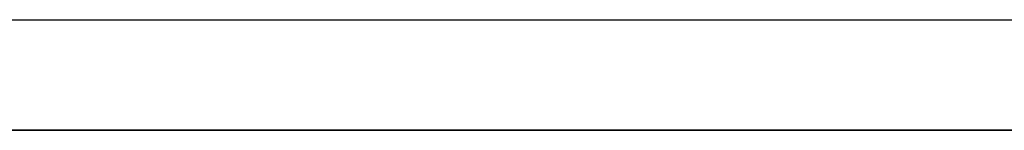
# Model space of a CAD drawing. Header units: millimetres. Extents: x -910 to 990, y -200 to 570.
# Tile 44 of 256: x 239.05 to 280.09, y 440 to 444.6. Entities that reach past the tile are written whole.
import ezdxf

# ---------------------------------------------------------------- set-up
doc = ezdxf.new("R2010")
doc.units = ezdxf.units.MM
doc.layers.add('IGES level 19', color=7, linetype='Continuous', true_color=0xc0c0c0)

msp = doc.modelspace()

# ---------------------------------------------------------------- linework, layer by layer
at = {"layer": 'IGES level 19'}
for points in [[(-824.597, 444.597, 225), (16, 444.597, 225), (856.598, 444.597, 225)], [(-824.597, 444.597, 285), (16, 444.597, 285), (856.598, 444.597, 285)], [(790, 440, 225), (-15, 440, 225), (-820, 440, 225)], [(-820, 440, 285), (-15, 440, 285), (790, 440, 285)], [(790, 440, 255), (-15, 440, 255), (-820, 440, 255)], [(-820, 440, 225), (-15, 440, 225), (790, 440, 225)], [(-820, 440, 285), (-15, 440, 285), (790, 440, 285)]]:
    msp.add_open_spline(points, degree=2, dxfattribs=at)

doc.saveas('drawing.dxf')
